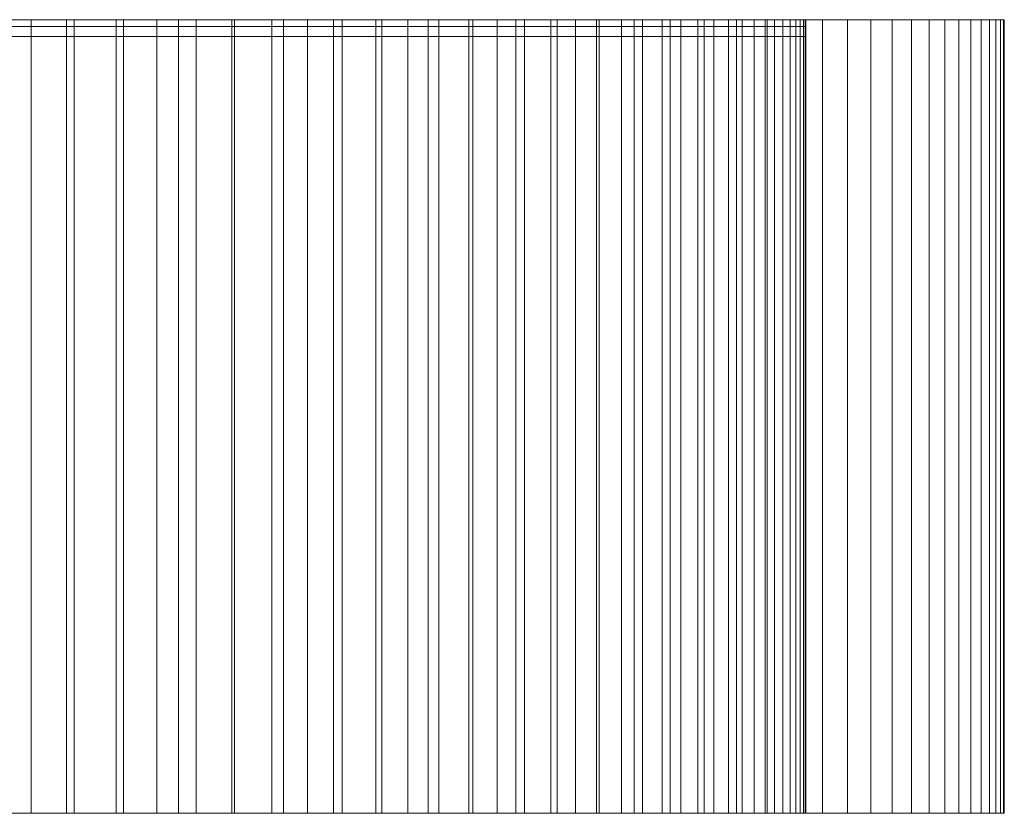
# Model space of a CAD drawing. Header units: millimetres. Extents: x -1780 to -880, y -660 to -620.
# Tile 9 of 9: x -930 to -880, y -660 to -620. Entities that reach past the tile are written whole.
import ezdxf

# ---------------------------------------------------------------- set-up
doc = ezdxf.new("R2010")
doc.units = ezdxf.units.MM
doc.header["$LTSCALE"] = 20
doc.layers.add('COTES', color=7, linetype='Continuous', lineweight=15, true_color=0x989898)

# ---------------------------------------------------------------- blocks, each defined once
blk = doc.blocks.new('Group')
at = {"layer": 'COTES', "color": 7, "linetype": 'Continuous', "lineweight": 9, "transparency": 33554687}
for points, invisible_edges in [([(-889.952, -620, -2792.909), (-1329.132, -620, -2792.909), (-1329.132, -620, -2802.909), (-889.952, -620, -2792.909)], 12), ([(-889.952, -620, -2792.909), (-1329.132, -620, -2802.909), (-879.952, -620, -2802.909), (-889.952, -620, -2792.909)], 13), ([(-924.347, -620, -1058.542), (-930.151, -620, -1046.894), (-935.857, -620, -1057.74), (-924.347, -620, -1058.542)], 15), ([(-924.347, -620, -1058.542), (-935.857, -620, -1057.74), (-933.511, -620, -1062.538), (-924.347, -620, -1058.542)], 13), ([(-924.347, -620, -1058.542), (-933.511, -620, -1062.538), (-931.223, -620, -1067.364), (-924.347, -620, -1058.542)], 13), ([(-921.571, -620, -1064.427), (-924.347, -620, -1058.542), (-931.223, -620, -1067.364), (-921.571, -620, -1064.427)], 14), ([(-921.571, -620, -1064.427), (-931.223, -620, -1067.364), (-928.994, -620, -1072.218), (-921.571, -620, -1064.427)], 13), ([(-924.347, -620, -1058.542), (-927.207, -620, -1052.697), (-930.151, -620, -1046.894), (-924.347, -620, -1058.542)], 12), ([(-916.277, -620, -1076.316), (-921.571, -620, -1064.427), (-928.994, -620, -1072.218), (-916.277, -620, -1076.316)], 15), ([(-916.277, -620, -1076.316), (-928.994, -620, -1072.218), (-926.825, -620, -1077.099), (-916.277, -620, -1076.316)], 13), ([(-916.277, -620, -1076.316), (-926.825, -620, -1077.099), (-924.714, -620, -1082.005), (-916.277, -620, -1076.316)], 13), ([(-913.759, -620, -1082.317), (-916.277, -620, -1076.316), (-924.714, -620, -1082.005), (-913.759, -620, -1082.317)], 14), ([(-913.759, -620, -1082.317), (-924.714, -620, -1082.005), (-922.663, -620, -1086.937), (-913.759, -620, -1082.317)], 13), ([(-913.759, -620, -1082.317), (-922.663, -620, -1086.937), (-920.673, -620, -1091.893), (-913.759, -620, -1082.317)], 13), ([(-916.277, -620, -1076.316), (-918.881, -620, -1070.353), (-921.571, -620, -1064.427), (-916.277, -620, -1076.316)], 12), ([(-908.986, -620, -1094.424), (-913.759, -620, -1082.317), (-920.673, -620, -1091.893), (-908.986, -620, -1094.424)], 15), ([(-908.986, -620, -1094.424), (-920.673, -620, -1091.893), (-918.742, -620, -1096.873), (-908.986, -620, -1094.424)], 13), ([(-908.986, -620, -1094.424), (-918.742, -620, -1096.873), (-916.873, -620, -1101.876), (-908.986, -620, -1094.424)], 13), ([(-904.564, -620, -1106.664), (-908.986, -620, -1094.424), (-916.873, -620, -1101.876), (-904.564, -620, -1106.664)], 15), ([(-904.564, -620, -1106.664), (-916.873, -620, -1101.876), (-915.064, -620, -1106.901), (-904.564, -620, -1106.664)], 13), ([(-904.564, -620, -1106.664), (-915.064, -620, -1106.901), (-913.316, -620, -1111.948), (-904.564, -620, -1106.664)], 13), ([(-908.986, -620, -1094.424), (-911.329, -620, -1088.353), (-913.759, -620, -1082.317), (-908.986, -620, -1094.424)], 12), ([(-904.564, -620, -1106.664), (-913.316, -620, -1111.948), (-911.629, -620, -1117.016), (-904.564, -620, -1106.664)], 13), ([(-900.498, -620, -1119.027), (-904.564, -620, -1106.664), (-911.629, -620, -1117.016), (-900.498, -620, -1119.027)], 15), ([(-900.498, -620, -1119.027), (-911.629, -620, -1117.016), (-910.005, -620, -1122.104), (-900.498, -620, -1119.027)], 13), ([(-900.498, -620, -1119.027), (-910.005, -620, -1122.104), (-908.442, -620, -1127.211), (-900.498, -620, -1119.027)], 13), ([(-904.564, -620, -1106.664), (-906.73, -620, -1100.528), (-908.986, -620, -1094.424), (-904.564, -620, -1106.664)], 12), ([(-896.791, -620, -1131.502), (-900.498, -620, -1119.027), (-908.442, -620, -1127.211), (-896.791, -620, -1131.502)], 15), ([(-896.791, -620, -1131.502), (-908.442, -620, -1127.211), (-906.941, -620, -1132.337), (-896.791, -620, -1131.502)], 13), ([(-896.791, -620, -1131.502), (-906.941, -620, -1132.337), (-905.502, -620, -1137.481), (-896.791, -620, -1131.502)], 13), ([(-896.791, -620, -1131.502), (-905.502, -620, -1137.481), (-904.126, -620, -1142.641), (-896.791, -620, -1131.502)], 13), ([(-900.498, -620, -1119.027), (-902.486, -620, -1112.831), (-904.564, -620, -1106.664), (-900.498, -620, -1119.027)], 12), ([(-893.446, -620, -1144.079), (-896.791, -620, -1131.502), (-904.126, -620, -1142.641), (-893.446, -620, -1144.079)], 15), ([(-893.446, -620, -1144.079), (-904.126, -620, -1142.641), (-902.813, -620, -1147.819), (-893.446, -620, -1144.079)], 13), ([(-893.446, -620, -1144.079), (-902.813, -620, -1147.819), (-901.563, -620, -1153.011), (-893.446, -620, -1144.079)], 13), ([(-890.466, -620, -1156.748), (-893.446, -620, -1144.079), (-901.563, -620, -1153.011), (-890.466, -620, -1156.748)], 15), ([(-890.466, -620, -1156.748), (-901.563, -620, -1153.011), (-900.376, -620, -1158.219), (-890.466, -620, -1156.748)], 13), ([(-896.791, -620, -1131.502), (-898.599, -620, -1125.251), (-900.498, -620, -1119.027), (-896.791, -620, -1131.502)], 12), ([(-890.466, -620, -1156.748), (-900.376, -620, -1158.219), (-899.252, -620, -1163.44), (-890.466, -620, -1156.748)], 13), ([(-889.114, -620, -1163.113), (-890.466, -620, -1156.748), (-899.252, -620, -1163.44), (-889.114, -620, -1163.113)], 14), ([(-889.114, -620, -1163.113), (-899.252, -620, -1163.44), (-898.191, -620, -1168.675), (-889.114, -620, -1163.113)], 13), ([(-889.114, -620, -1163.113), (-898.191, -620, -1168.675), (-897.194, -620, -1173.922), (-889.114, -620, -1163.113)], 13), ([(-886.686, -620, -1175.899), (-889.114, -620, -1163.113), (-897.194, -620, -1173.922), (-886.686, -620, -1175.899)], 15), ([(-886.686, -620, -1175.899), (-897.194, -620, -1173.922), (-896.261, -620, -1179.181), (-886.686, -620, -1175.899)], 13), ([(-893.446, -620, -1144.079), (-895.073, -620, -1137.779), (-896.791, -620, -1131.502), (-893.446, -620, -1144.079)], 12), ([(-885.611, -620, -1182.317), (-886.686, -620, -1175.899), (-896.261, -620, -1179.181), (-885.611, -620, -1182.317)], 14), ([(-885.611, -620, -1182.317), (-896.261, -620, -1179.181), (-895.392, -620, -1184.451), (-885.611, -620, -1182.317)], 13), ([(-885.611, -620, -1182.317), (-895.392, -620, -1184.451), (-894.587, -620, -1189.731), (-885.611, -620, -1182.317)], 13), ([(-883.74, -620, -1195.196), (-885.611, -620, -1182.317), (-894.587, -620, -1189.731), (-883.74, -620, -1195.196)], 15), ([(-883.74, -620, -1195.196), (-894.587, -620, -1189.731), (-893.846, -620, -1195.02), (-883.74, -620, -1195.196)], 13), ([(-883.74, -620, -1195.196), (-893.846, -620, -1195.02), (-893.169, -620, -1200.318), (-883.74, -620, -1195.196)], 13), ([(-890.466, -620, -1156.748), (-891.91, -620, -1150.403), (-893.446, -620, -1144.079), (-890.466, -620, -1156.748)], 12), ([(-882.243, -620, -1208.124), (-883.74, -620, -1195.196), (-893.169, -620, -1200.318), (-882.243, -620, -1208.124)], 15), ([(-882.243, -620, -1208.124), (-893.169, -620, -1200.318), (-892.556, -620, -1205.624), (-882.243, -620, -1208.124)], 13), ([(-882.243, -620, -1208.124), (-892.556, -620, -1205.624), (-892.008, -620, -1210.937), (-882.243, -620, -1208.124)], 13), ([(-882.243, -620, -1208.124), (-892.008, -620, -1210.937), (-891.525, -620, -1216.256), (-882.243, -620, -1208.124)], 13), ([(-881.119, -620, -1221.09), (-882.243, -620, -1208.124), (-891.525, -620, -1216.256), (-881.119, -620, -1221.09)], 15), ([(-881.119, -620, -1221.09), (-891.525, -620, -1216.256), (-891.106, -620, -1221.58), (-881.119, -620, -1221.09)], 13), ([(-881.119, -620, -1221.09), (-891.106, -620, -1221.58), (-890.752, -620, -1226.91), (-881.119, -620, -1221.09)], 13), ([(-880.371, -620, -1234.083), (-881.119, -620, -1221.09), (-890.752, -620, -1226.91), (-880.371, -620, -1234.083)], 15), ([(-880.371, -620, -1234.083), (-890.752, -620, -1226.91), (-890.462, -620, -1232.243), (-880.371, -620, -1234.083)], 13), ([(-880.371, -620, -1234.083), (-890.462, -620, -1232.243), (-890.237, -620, -1237.579), (-880.371, -620, -1234.083)], 13), ([(-880.371, -620, -1234.083), (-890.237, -620, -1237.579), (-890.077, -620, -1242.918), (-880.371, -620, -1234.083)], 13), ([(-879.998, -620, -1247.092), (-880.371, -620, -1234.083), (-890.077, -620, -1242.918), (-879.998, -620, -1247.092)], 15), ([(-879.998, -620, -1247.092), (-890.077, -620, -1242.918), (-889.982, -620, -1248.258), (-879.998, -620, -1247.092)], 13), ([(-879.952, -620, -1253.599), (-879.998, -620, -1247.092), (-889.982, -620, -1248.258), (-879.952, -620, -1253.599)], 14), ([(-879.952, -620, -1253.599), (-889.982, -620, -1248.258), (-889.952, -620, -1253.599), (-879.952, -620, -1253.599)], 13), ([(-879.952, -620, -1253.599), (-889.952, -620, -1253.599), (-889.952, -620, -2792.909), (-879.952, -620, -1253.599)], 13), ([(-889.952, -620, -2792.909), (-879.952, -620, -2802.909), (-879.952, -620, -1253.599), (-889.952, -620, -2792.909)], 13), ([(-886.686, -620, -1175.899), (-887.854, -620, -1169.497), (-889.114, -620, -1163.113), (-886.686, -620, -1175.899)], 12), ([(-883.74, -620, -1195.196), (-884.629, -620, -1188.75), (-885.611, -620, -1182.317), (-883.74, -620, -1195.196)], 12), ([(-882.243, -620, -1208.124), (-882.945, -620, -1201.655), (-883.74, -620, -1195.196), (-882.243, -620, -1208.124)], 12), ([(-881.119, -620, -1221.09), (-881.634, -620, -1214.603), (-882.243, -620, -1208.124), (-881.119, -620, -1221.09)], 12), ([(-880.371, -620, -1234.083), (-880.698, -620, -1227.584), (-881.119, -620, -1221.09), (-880.371, -620, -1234.083)], 12), ([(-879.998, -620, -1247.092), (-880.137, -620, -1240.586), (-880.371, -620, -1234.083), (-879.998, -620, -1247.092)], 12), ([(-889.952, -620.342, -1253.599), (-1265.119, -620.342, -818.174), (-1769.641, -620.342, -1262.873), (-889.952, -620.342, -1253.599)], 15), ([(-889.952, -620.342, -2792.909), (-889.952, -620.342, -1253.599), (-1769.641, -620.342, -1262.873), (-889.952, -620.342, -2792.909)], 14), ([(-889.952, -620.342, -2792.909), (-1769.641, -620.342, -1262.873), (-1769.641, -620.342, -2792.909), (-889.952, -620.342, -2792.909)], 9), ([(-889.952, -620.342, -1253.599), (-1005.035, -620.342, -956.708), (-1265.119, -620.342, -818.174), (-889.952, -620.342, -1253.599)], 15), ([(-928.994, -620.342, -1072.218), (-965.413, -620.342, -1007.014), (-1005.035, -620.342, -956.708), (-928.994, -620.342, -1072.218)], 15), ([(-889.952, -620.342, -1253.599), (-928.994, -620.342, -1072.218), (-1005.035, -620.342, -956.708), (-889.952, -620.342, -1253.599)], 15), ([(-928.994, -620.342, -1072.218), (-945.818, -620.342, -1038.842), (-965.413, -620.342, -1007.014), (-928.994, -620.342, -1072.218)], 15), ([(-928.994, -620.342, -1072.218), (-938.261, -620.342, -1052.971), (-945.818, -620.342, -1038.842), (-928.994, -620.342, -1072.218)], 15), ([(-928.994, -620.342, -1072.218), (-933.511, -620.342, -1062.538), (-938.261, -620.342, -1052.971), (-928.994, -620.342, -1072.218)], 15), ([(-928.994, -620.342, -1072.218), (-931.223, -620.342, -1067.364), (-933.511, -620.342, -1062.538), (-928.994, -620.342, -1072.218)], 12), ([(-924.714, -620.342, -1082.005), (-926.825, -620.342, -1077.099), (-928.994, -620.342, -1072.218), (-924.714, -620.342, -1082.005)], 12), ([(-920.673, -620.342, -1091.893), (-924.714, -620.342, -1082.005), (-928.994, -620.342, -1072.218), (-920.673, -620.342, -1091.893)], 15), ([(-911.629, -620.342, -1117.016), (-920.673, -620.342, -1091.893), (-928.994, -620.342, -1072.218), (-911.629, -620.342, -1117.016)], 15), ([(-900.376, -620.342, -1158.219), (-911.629, -620.342, -1117.016), (-928.994, -620.342, -1072.218), (-900.376, -620.342, -1158.219)], 15), ([(-889.952, -620.342, -1253.599), (-900.376, -620.342, -1158.219), (-928.994, -620.342, -1072.218), (-889.952, -620.342, -1253.599)], 15), ([(-920.673, -620.342, -1091.893), (-922.663, -620.342, -1086.937), (-924.714, -620.342, -1082.005), (-920.673, -620.342, -1091.893)], 12), ([(-916.873, -620.342, -1101.876), (-918.742, -620.342, -1096.873), (-920.673, -620.342, -1091.893), (-916.873, -620.342, -1101.876)], 12), ([(-915.064, -620.342, -1106.901), (-916.873, -620.342, -1101.876), (-920.673, -620.342, -1091.893), (-915.064, -620.342, -1106.901)], 14), ([(-911.629, -620.342, -1117.016), (-915.064, -620.342, -1106.901), (-920.673, -620.342, -1091.893), (-911.629, -620.342, -1117.016)], 15), ([(-911.629, -620.342, -1117.016), (-913.316, -620.342, -1111.948), (-915.064, -620.342, -1106.901), (-911.629, -620.342, -1117.016)], 12), ([(-908.442, -620.342, -1127.211), (-910.005, -620.342, -1122.104), (-911.629, -620.342, -1117.016), (-908.442, -620.342, -1127.211)], 12), ([(-906.941, -620.342, -1132.337), (-908.442, -620.342, -1127.211), (-911.629, -620.342, -1117.016), (-906.941, -620.342, -1132.337)], 14), ([(-900.376, -620.342, -1158.219), (-906.941, -620.342, -1132.337), (-911.629, -620.342, -1117.016), (-900.376, -620.342, -1158.219)], 15), ([(-904.126, -620.342, -1142.641), (-905.502, -620.342, -1137.481), (-906.941, -620.342, -1132.337), (-904.126, -620.342, -1142.641)], 12), ([(-900.376, -620.342, -1158.219), (-904.126, -620.342, -1142.641), (-906.941, -620.342, -1132.337), (-900.376, -620.342, -1158.219)], 15), ([(-900.376, -620.342, -1158.219), (-902.813, -620.342, -1147.819), (-904.126, -620.342, -1142.641), (-900.376, -620.342, -1158.219)], 13), ([(-900.376, -620.342, -1158.219), (-901.563, -620.342, -1153.011), (-902.813, -620.342, -1147.819), (-900.376, -620.342, -1158.219)], 12), ([(-898.191, -620.342, -1168.675), (-899.252, -620.342, -1163.44), (-900.376, -620.342, -1158.219), (-898.191, -620.342, -1168.675)], 12), ([(-895.392, -620.342, -1184.451), (-898.191, -620.342, -1168.675), (-900.376, -620.342, -1158.219), (-895.392, -620.342, -1184.451)], 15), ([(-891.106, -620.342, -1221.58), (-895.392, -620.342, -1184.451), (-900.376, -620.342, -1158.219), (-891.106, -620.342, -1221.58)], 15), ([(-889.952, -620.342, -1253.599), (-891.106, -620.342, -1221.58), (-900.376, -620.342, -1158.219), (-889.952, -620.342, -1253.599)], 15), ([(-896.261, -620.342, -1179.181), (-897.194, -620.342, -1173.922), (-898.191, -620.342, -1168.675), (-896.261, -620.342, -1179.181)], 12), ([(-895.392, -620.342, -1184.451), (-896.261, -620.342, -1179.181), (-898.191, -620.342, -1168.675), (-895.392, -620.342, -1184.451)], 14), ([(-893.846, -620.342, -1195.02), (-894.587, -620.342, -1189.731), (-895.392, -620.342, -1184.451), (-893.846, -620.342, -1195.02)], 12), ([(-892.556, -620.342, -1205.624), (-893.846, -620.342, -1195.02), (-895.392, -620.342, -1184.451), (-892.556, -620.342, -1205.624)], 15), ([(-891.106, -620.342, -1221.58), (-892.556, -620.342, -1205.624), (-895.392, -620.342, -1184.451), (-891.106, -620.342, -1221.58)], 15), ([(-892.556, -620.342, -1205.624), (-893.169, -620.342, -1200.318), (-893.846, -620.342, -1195.02), (-892.556, -620.342, -1205.624)], 12), ([(-891.106, -620.342, -1221.58), (-892.008, -620.342, -1210.937), (-892.556, -620.342, -1205.624), (-891.106, -620.342, -1221.58)], 13), ([(-891.106, -620.342, -1221.58), (-891.525, -620.342, -1216.256), (-892.008, -620.342, -1210.937), (-891.106, -620.342, -1221.58)], 12), ([(-890.462, -620.342, -1232.243), (-890.752, -620.342, -1226.91), (-891.106, -620.342, -1221.58), (-890.462, -620.342, -1232.243)], 12), ([(-890.077, -620.342, -1242.918), (-890.462, -620.342, -1232.243), (-891.106, -620.342, -1221.58), (-890.077, -620.342, -1242.918)], 15), ([(-889.952, -620.342, -1253.599), (-890.077, -620.342, -1242.918), (-891.106, -620.342, -1221.58), (-889.952, -620.342, -1253.599)], 15), ([(-890.077, -620.342, -1242.918), (-890.237, -620.342, -1237.579), (-890.462, -620.342, -1232.243), (-890.077, -620.342, -1242.918)], 12), ([(-889.952, -620.342, -1253.599), (-889.982, -620.342, -1248.258), (-890.077, -620.342, -1242.918), (-889.952, -620.342, -1253.599)], 12), ([(-889.952, -620.842, -1253.599), (-1265.119, -620.842, -818.174), (-1769.641, -620.842, -1262.873), (-889.952, -620.842, -1253.599)], 15), ([(-889.952, -620.842, -2792.909), (-889.952, -620.842, -1253.599), (-1769.641, -620.842, -1262.873), (-889.952, -620.842, -2792.909)], 14), ([(-889.952, -620.842, -2792.909), (-1769.641, -620.842, -1262.873), (-1769.641, -620.842, -2792.909), (-889.952, -620.842, -2792.909)], 9), ([(-889.952, -620.842, -1253.599), (-1005.035, -620.842, -956.708), (-1265.119, -620.842, -818.174), (-889.952, -620.842, -1253.599)], 15), ([(-928.994, -620.842, -1072.218), (-965.413, -620.842, -1007.014), (-1005.035, -620.842, -956.708), (-928.994, -620.842, -1072.218)], 15), ([(-889.952, -620.842, -1253.599), (-928.994, -620.842, -1072.218), (-1005.035, -620.842, -956.708), (-889.952, -620.842, -1253.599)], 15), ([(-928.994, -620.842, -1072.218), (-945.818, -620.842, -1038.842), (-965.413, -620.842, -1007.014), (-928.994, -620.842, -1072.218)], 15), ([(-928.994, -620.842, -1072.218), (-938.261, -620.842, -1052.971), (-945.818, -620.842, -1038.842), (-928.994, -620.842, -1072.218)], 15), ([(-928.994, -620.842, -1072.218), (-933.511, -620.842, -1062.538), (-938.261, -620.842, -1052.971), (-928.994, -620.842, -1072.218)], 15), ([(-928.994, -620.842, -1072.218), (-931.223, -620.842, -1067.364), (-933.511, -620.842, -1062.538), (-928.994, -620.842, -1072.218)], 12), ([(-924.714, -620.842, -1082.005), (-926.825, -620.842, -1077.099), (-928.994, -620.842, -1072.218), (-924.714, -620.842, -1082.005)], 12), ([(-920.673, -620.842, -1091.893), (-924.714, -620.842, -1082.005), (-928.994, -620.842, -1072.218), (-920.673, -620.842, -1091.893)], 15), ([(-911.629, -620.842, -1117.016), (-920.673, -620.842, -1091.893), (-928.994, -620.842, -1072.218), (-911.629, -620.842, -1117.016)], 15), ([(-900.376, -620.842, -1158.219), (-911.629, -620.842, -1117.016), (-928.994, -620.842, -1072.218), (-900.376, -620.842, -1158.219)], 15), ([(-889.952, -620.842, -1253.599), (-900.376, -620.842, -1158.219), (-928.994, -620.842, -1072.218), (-889.952, -620.842, -1253.599)], 15), ([(-920.673, -620.842, -1091.893), (-922.663, -620.842, -1086.937), (-924.714, -620.842, -1082.005), (-920.673, -620.842, -1091.893)], 12), ([(-916.873, -620.842, -1101.876), (-918.742, -620.842, -1096.873), (-920.673, -620.842, -1091.893), (-916.873, -620.842, -1101.876)], 12), ([(-915.064, -620.842, -1106.901), (-916.873, -620.842, -1101.876), (-920.673, -620.842, -1091.893), (-915.064, -620.842, -1106.901)], 14), ([(-911.629, -620.842, -1117.016), (-915.064, -620.842, -1106.901), (-920.673, -620.842, -1091.893), (-911.629, -620.842, -1117.016)], 15), ([(-911.629, -620.842, -1117.016), (-913.316, -620.842, -1111.948), (-915.064, -620.842, -1106.901), (-911.629, -620.842, -1117.016)], 12), ([(-908.442, -620.842, -1127.211), (-910.005, -620.842, -1122.104), (-911.629, -620.842, -1117.016), (-908.442, -620.842, -1127.211)], 12), ([(-906.941, -620.842, -1132.337), (-908.442, -620.842, -1127.211), (-911.629, -620.842, -1117.016), (-906.941, -620.842, -1132.337)], 14), ([(-900.376, -620.842, -1158.219), (-906.941, -620.842, -1132.337), (-911.629, -620.842, -1117.016), (-900.376, -620.842, -1158.219)], 15), ([(-904.126, -620.842, -1142.641), (-905.502, -620.842, -1137.481), (-906.941, -620.842, -1132.337), (-904.126, -620.842, -1142.641)], 12), ([(-900.376, -620.842, -1158.219), (-904.126, -620.842, -1142.641), (-906.941, -620.842, -1132.337), (-900.376, -620.842, -1158.219)], 15), ([(-900.376, -620.842, -1158.219), (-902.813, -620.842, -1147.819), (-904.126, -620.842, -1142.641), (-900.376, -620.842, -1158.219)], 13), ([(-900.376, -620.842, -1158.219), (-901.563, -620.842, -1153.011), (-902.813, -620.842, -1147.819), (-900.376, -620.842, -1158.219)], 12), ([(-898.191, -620.842, -1168.675), (-899.252, -620.842, -1163.44), (-900.376, -620.842, -1158.219), (-898.191, -620.842, -1168.675)], 12), ([(-895.392, -620.842, -1184.451), (-898.191, -620.842, -1168.675), (-900.376, -620.842, -1158.219), (-895.392, -620.842, -1184.451)], 15), ([(-891.106, -620.842, -1221.58), (-895.392, -620.842, -1184.451), (-900.376, -620.842, -1158.219), (-891.106, -620.842, -1221.58)], 15), ([(-889.952, -620.842, -1253.599), (-891.106, -620.842, -1221.58), (-900.376, -620.842, -1158.219), (-889.952, -620.842, -1253.599)], 15), ([(-896.261, -620.842, -1179.181), (-897.194, -620.842, -1173.922), (-898.191, -620.842, -1168.675), (-896.261, -620.842, -1179.181)], 12), ([(-895.392, -620.842, -1184.451), (-896.261, -620.842, -1179.181), (-898.191, -620.842, -1168.675), (-895.392, -620.842, -1184.451)], 14), ([(-893.846, -620.842, -1195.02), (-894.587, -620.842, -1189.731), (-895.392, -620.842, -1184.451), (-893.846, -620.842, -1195.02)], 12), ([(-892.556, -620.842, -1205.624), (-893.846, -620.842, -1195.02), (-895.392, -620.842, -1184.451), (-892.556, -620.842, -1205.624)], 15), ([(-891.106, -620.842, -1221.58), (-892.556, -620.842, -1205.624), (-895.392, -620.842, -1184.451), (-891.106, -620.842, -1221.58)], 15), ([(-892.556, -620.842, -1205.624), (-893.169, -620.842, -1200.318), (-893.846, -620.842, -1195.02), (-892.556, -620.842, -1205.624)], 12), ([(-891.106, -620.842, -1221.58), (-892.008, -620.842, -1210.937), (-892.556, -620.842, -1205.624), (-891.106, -620.842, -1221.58)], 13), ([(-891.106, -620.842, -1221.58), (-891.525, -620.842, -1216.256), (-892.008, -620.842, -1210.937), (-891.106, -620.842, -1221.58)], 12), ([(-890.462, -620.842, -1232.243), (-890.752, -620.842, -1226.91), (-891.106, -620.842, -1221.58), (-890.462, -620.842, -1232.243)], 12), ([(-890.077, -620.842, -1242.918), (-890.462, -620.842, -1232.243), (-891.106, -620.842, -1221.58), (-890.077, -620.842, -1242.918)], 15), ([(-889.952, -620.842, -1253.599), (-890.077, -620.842, -1242.918), (-891.106, -620.842, -1221.58), (-889.952, -620.842, -1253.599)], 15), ([(-890.077, -620.842, -1242.918), (-890.237, -620.842, -1237.579), (-890.462, -620.842, -1232.243), (-890.077, -620.842, -1242.918)], 12), ([(-889.952, -620.842, -1253.599), (-889.982, -620.842, -1248.258), (-890.077, -620.842, -1242.918), (-889.952, -620.842, -1253.599)], 12), ([(-889.952, -660, -2792.909), (-1329.132, -660, -2792.909), (-1329.132, -660, -2802.909), (-889.952, -660, -2792.909)], 12), ([(-889.952, -660, -2792.909), (-1329.132, -660, -2802.909), (-879.952, -660, -2802.909), (-889.952, -660, -2792.909)], 13), ([(-924.347, -660, -1058.542), (-930.151, -660, -1046.894), (-935.857, -660, -1057.74), (-924.347, -660, -1058.542)], 15), ([(-924.347, -660, -1058.542), (-935.857, -660, -1057.74), (-933.511, -660, -1062.538), (-924.347, -660, -1058.542)], 13), ([(-924.347, -660, -1058.542), (-933.511, -660, -1062.538), (-931.223, -660, -1067.364), (-924.347, -660, -1058.542)], 13), ([(-921.571, -660, -1064.427), (-924.347, -660, -1058.542), (-931.223, -660, -1067.364), (-921.571, -660, -1064.427)], 14), ([(-921.571, -660, -1064.427), (-931.223, -660, -1067.364), (-928.994, -660, -1072.218), (-921.571, -660, -1064.427)], 13), ([(-924.347, -660, -1058.542), (-927.207, -660, -1052.697), (-930.151, -660, -1046.894), (-924.347, -660, -1058.542)], 12), ([(-916.277, -660, -1076.316), (-921.571, -660, -1064.427), (-928.994, -660, -1072.218), (-916.277, -660, -1076.316)], 15), ([(-916.277, -660, -1076.316), (-928.994, -660, -1072.218), (-926.825, -660, -1077.099), (-916.277, -660, -1076.316)], 13), ([(-916.277, -660, -1076.316), (-926.825, -660, -1077.099), (-924.714, -660, -1082.005), (-916.277, -660, -1076.316)], 13), ([(-913.759, -660, -1082.317), (-916.277, -660, -1076.316), (-924.714, -660, -1082.005), (-913.759, -660, -1082.317)], 14), ([(-913.759, -660, -1082.317), (-924.714, -660, -1082.005), (-922.663, -660, -1086.937), (-913.759, -660, -1082.317)], 13), ([(-913.759, -660, -1082.317), (-922.663, -660, -1086.937), (-920.673, -660, -1091.893), (-913.759, -660, -1082.317)], 13), ([(-916.277, -660, -1076.316), (-918.881, -660, -1070.353), (-921.571, -660, -1064.427), (-916.277, -660, -1076.316)], 12), ([(-908.986, -660, -1094.424), (-913.759, -660, -1082.317), (-920.673, -660, -1091.893), (-908.986, -660, -1094.424)], 15), ([(-908.986, -660, -1094.424), (-920.673, -660, -1091.893), (-918.742, -660, -1096.873), (-908.986, -660, -1094.424)], 13), ([(-908.986, -660, -1094.424), (-918.742, -660, -1096.873), (-916.873, -660, -1101.876), (-908.986, -660, -1094.424)], 13), ([(-904.564, -660, -1106.664), (-908.986, -660, -1094.424), (-916.873, -660, -1101.876), (-904.564, -660, -1106.664)], 15), ([(-904.564, -660, -1106.664), (-916.873, -660, -1101.876), (-915.064, -660, -1106.901), (-904.564, -660, -1106.664)], 13), ([(-904.564, -660, -1106.664), (-915.064, -660, -1106.901), (-913.316, -660, -1111.948), (-904.564, -660, -1106.664)], 13), ([(-908.986, -660, -1094.424), (-911.329, -660, -1088.353), (-913.759, -660, -1082.317), (-908.986, -660, -1094.424)], 12), ([(-904.564, -660, -1106.664), (-913.316, -660, -1111.948), (-911.629, -660, -1117.016), (-904.564, -660, -1106.664)], 13), ([(-900.498, -660, -1119.027), (-904.564, -660, -1106.664), (-911.629, -660, -1117.016), (-900.498, -660, -1119.027)], 15), ([(-900.498, -660, -1119.027), (-911.629, -660, -1117.016), (-910.005, -660, -1122.104), (-900.498, -660, -1119.027)], 13), ([(-900.498, -660, -1119.027), (-910.005, -660, -1122.104), (-908.442, -660, -1127.211), (-900.498, -660, -1119.027)], 13), ([(-904.564, -660, -1106.664), (-906.73, -660, -1100.528), (-908.986, -660, -1094.424), (-904.564, -660, -1106.664)], 12), ([(-896.791, -660, -1131.502), (-900.498, -660, -1119.027), (-908.442, -660, -1127.211), (-896.791, -660, -1131.502)], 15), ([(-896.791, -660, -1131.502), (-908.442, -660, -1127.211), (-906.941, -660, -1132.337), (-896.791, -660, -1131.502)], 13), ([(-896.791, -660, -1131.502), (-906.941, -660, -1132.337), (-905.502, -660, -1137.481), (-896.791, -660, -1131.502)], 13), ([(-896.791, -660, -1131.502), (-905.502, -660, -1137.481), (-904.126, -660, -1142.641), (-896.791, -660, -1131.502)], 13), ([(-900.498, -660, -1119.027), (-902.486, -660, -1112.831), (-904.564, -660, -1106.664), (-900.498, -660, -1119.027)], 12), ([(-893.446, -660, -1144.079), (-896.791, -660, -1131.502), (-904.126, -660, -1142.641), (-893.446, -660, -1144.079)], 15), ([(-893.446, -660, -1144.079), (-904.126, -660, -1142.641), (-902.813, -660, -1147.819), (-893.446, -660, -1144.079)], 13), ([(-893.446, -660, -1144.079), (-902.813, -660, -1147.819), (-901.563, -660, -1153.011), (-893.446, -660, -1144.079)], 13), ([(-890.466, -660, -1156.748), (-893.446, -660, -1144.079), (-901.563, -660, -1153.011), (-890.466, -660, -1156.748)], 15), ([(-890.466, -660, -1156.748), (-901.563, -660, -1153.011), (-900.376, -660, -1158.219), (-890.466, -660, -1156.748)], 13), ([(-896.791, -660, -1131.502), (-898.599, -660, -1125.251), (-900.498, -660, -1119.027), (-896.791, -660, -1131.502)], 12), ([(-890.466, -660, -1156.748), (-900.376, -660, -1158.219), (-899.252, -660, -1163.44), (-890.466, -660, -1156.748)], 13), ([(-889.114, -660, -1163.113), (-890.466, -660, -1156.748), (-899.252, -660, -1163.44), (-889.114, -660, -1163.113)], 14), ([(-889.114, -660, -1163.113), (-899.252, -660, -1163.44), (-898.191, -660, -1168.675), (-889.114, -660, -1163.113)], 13), ([(-889.114, -660, -1163.113), (-898.191, -660, -1168.675), (-897.194, -660, -1173.922), (-889.114, -660, -1163.113)], 13), ([(-886.686, -660, -1175.899), (-889.114, -660, -1163.113), (-897.194, -660, -1173.922), (-886.686, -660, -1175.899)], 15), ([(-886.686, -660, -1175.899), (-897.194, -660, -1173.922), (-896.261, -660, -1179.181), (-886.686, -660, -1175.899)], 13), ([(-893.446, -660, -1144.079), (-895.073, -660, -1137.779), (-896.791, -660, -1131.502), (-893.446, -660, -1144.079)], 12), ([(-885.611, -660, -1182.317), (-886.686, -660, -1175.899), (-896.261, -660, -1179.181), (-885.611, -660, -1182.317)], 14), ([(-885.611, -660, -1182.317), (-896.261, -660, -1179.181), (-895.392, -660, -1184.451), (-885.611, -660, -1182.317)], 13), ([(-885.611, -660, -1182.317), (-895.392, -660, -1184.451), (-894.587, -660, -1189.731), (-885.611, -660, -1182.317)], 13), ([(-883.74, -660, -1195.196), (-885.611, -660, -1182.317), (-894.587, -660, -1189.731), (-883.74, -660, -1195.196)], 15), ([(-883.74, -660, -1195.196), (-894.587, -660, -1189.731), (-893.846, -660, -1195.02), (-883.74, -660, -1195.196)], 13), ([(-883.74, -660, -1195.196), (-893.846, -660, -1195.02), (-893.169, -660, -1200.318), (-883.74, -660, -1195.196)], 13), ([(-890.466, -660, -1156.748), (-891.91, -660, -1150.403), (-893.446, -660, -1144.079), (-890.466, -660, -1156.748)], 12), ([(-882.243, -660, -1208.124), (-883.74, -660, -1195.196), (-893.169, -660, -1200.318), (-882.243, -660, -1208.124)], 15), ([(-882.243, -660, -1208.124), (-893.169, -660, -1200.318), (-892.556, -660, -1205.624), (-882.243, -660, -1208.124)], 13), ([(-882.243, -660, -1208.124), (-892.556, -660, -1205.624), (-892.008, -660, -1210.937), (-882.243, -660, -1208.124)], 13), ([(-882.243, -660, -1208.124), (-892.008, -660, -1210.937), (-891.525, -660, -1216.256), (-882.243, -660, -1208.124)], 13), ([(-881.119, -660, -1221.09), (-882.243, -660, -1208.124), (-891.525, -660, -1216.256), (-881.119, -660, -1221.09)], 15), ([(-881.119, -660, -1221.09), (-891.525, -660, -1216.256), (-891.106, -660, -1221.58), (-881.119, -660, -1221.09)], 13), ([(-881.119, -660, -1221.09), (-891.106, -660, -1221.58), (-890.752, -660, -1226.91), (-881.119, -660, -1221.09)], 13), ([(-880.371, -660, -1234.083), (-881.119, -660, -1221.09), (-890.752, -660, -1226.91), (-880.371, -660, -1234.083)], 15), ([(-880.371, -660, -1234.083), (-890.752, -660, -1226.91), (-890.462, -660, -1232.243), (-880.371, -660, -1234.083)], 13), ([(-880.371, -660, -1234.083), (-890.462, -660, -1232.243), (-890.237, -660, -1237.579), (-880.371, -660, -1234.083)], 13), ([(-880.371, -660, -1234.083), (-890.237, -660, -1237.579), (-890.077, -660, -1242.918), (-880.371, -660, -1234.083)], 13), ([(-879.998, -660, -1247.092), (-880.371, -660, -1234.083), (-890.077, -660, -1242.918), (-879.998, -660, -1247.092)], 15), ([(-879.998, -660, -1247.092), (-890.077, -660, -1242.918), (-889.982, -660, -1248.258), (-879.998, -660, -1247.092)], 13), ([(-879.952, -660, -1253.599), (-879.998, -660, -1247.092), (-889.982, -660, -1248.258), (-879.952, -660, -1253.599)], 14), ([(-879.952, -660, -1253.599), (-889.982, -660, -1248.258), (-889.952, -660, -1253.599), (-879.952, -660, -1253.599)], 13), ([(-879.952, -660, -1253.599), (-889.952, -660, -1253.599), (-889.952, -660, -2792.909), (-879.952, -660, -1253.599)], 13), ([(-889.952, -660, -2792.909), (-879.952, -660, -2802.909), (-879.952, -660, -1253.599), (-889.952, -660, -2792.909)], 13), ([(-886.686, -660, -1175.899), (-887.854, -660, -1169.497), (-889.114, -660, -1163.113), (-886.686, -660, -1175.899)], 12), ([(-883.74, -660, -1195.196), (-884.629, -660, -1188.75), (-885.611, -660, -1182.317), (-883.74, -660, -1195.196)], 12), ([(-882.243, -660, -1208.124), (-882.945, -660, -1201.655), (-883.74, -660, -1195.196), (-882.243, -660, -1208.124)], 12), ([(-881.119, -660, -1221.09), (-881.634, -660, -1214.603), (-882.243, -660, -1208.124), (-881.119, -660, -1221.09)], 12), ([(-880.371, -660, -1234.083), (-880.698, -660, -1227.584), (-881.119, -660, -1221.09), (-880.371, -660, -1234.083)], 12), ([(-879.998, -660, -1247.092), (-880.137, -660, -1240.586), (-880.371, -660, -1234.083), (-879.998, -660, -1247.092)], 12)]:
    blk.add_3dface(points, dxfattribs=dict(at, invisible_edges=invisible_edges))
for points in [[(-1329.132, -620, -2792.909), (-1329.132, -660, -2792.909), (-889.952, -660, -2792.909), (-889.952, -620, -2792.909)], [(-879.952, -620, -2802.909), (-879.952, -660, -2802.909), (-1329.132, -660, -2802.909), (-1329.132, -620, -2802.909)], [(-928.994, -620, -1072.218), (-928.994, -660, -1072.218), (-931.223, -660, -1067.364), (-931.223, -620, -1067.364)], [(-930.151, -620, -1046.894), (-930.151, -660, -1046.894), (-927.207, -660, -1052.697), (-927.207, -620, -1052.697)], [(-926.825, -620, -1077.099), (-926.825, -660, -1077.099), (-928.994, -660, -1072.218), (-928.994, -620, -1072.218)], [(-927.207, -620, -1052.697), (-927.207, -660, -1052.697), (-924.347, -660, -1058.542), (-924.347, -620, -1058.542)], [(-924.714, -620, -1082.005), (-924.714, -660, -1082.005), (-926.825, -660, -1077.099), (-926.825, -620, -1077.099)], [(-922.663, -620, -1086.937), (-922.663, -660, -1086.937), (-924.714, -660, -1082.005), (-924.714, -620, -1082.005)], [(-924.347, -620, -1058.542), (-924.347, -660, -1058.542), (-921.571, -660, -1064.427), (-921.571, -620, -1064.427)], [(-920.673, -620, -1091.893), (-920.673, -660, -1091.893), (-922.663, -660, -1086.937), (-922.663, -620, -1086.937)], [(-921.571, -620, -1064.427), (-921.571, -660, -1064.427), (-918.881, -660, -1070.353), (-918.881, -620, -1070.353)], [(-918.742, -620, -1096.873), (-918.742, -660, -1096.873), (-920.673, -660, -1091.893), (-920.673, -620, -1091.893)], [(-918.881, -620, -1070.353), (-918.881, -660, -1070.353), (-916.277, -660, -1076.316), (-916.277, -620, -1076.316)], [(-916.873, -620, -1101.876), (-916.873, -660, -1101.876), (-918.742, -660, -1096.873), (-918.742, -620, -1096.873)], [(-915.064, -620, -1106.901), (-915.064, -660, -1106.901), (-916.873, -660, -1101.876), (-916.873, -620, -1101.876)], [(-916.277, -620, -1076.316), (-916.277, -660, -1076.316), (-913.759, -660, -1082.317), (-913.759, -620, -1082.317)], [(-913.316, -620, -1111.948), (-913.316, -660, -1111.948), (-915.064, -660, -1106.901), (-915.064, -620, -1106.901)], [(-913.759, -620, -1082.317), (-913.759, -660, -1082.317), (-911.329, -660, -1088.353), (-911.329, -620, -1088.353)], [(-911.629, -620, -1117.016), (-911.629, -660, -1117.016), (-913.316, -660, -1111.948), (-913.316, -620, -1111.948)], [(-910.005, -620, -1122.104), (-910.005, -660, -1122.104), (-911.629, -660, -1117.016), (-911.629, -620, -1117.016)], [(-911.329, -620, -1088.353), (-911.329, -660, -1088.353), (-908.986, -660, -1094.424), (-908.986, -620, -1094.424)], [(-908.442, -620, -1127.211), (-908.442, -660, -1127.211), (-910.005, -660, -1122.104), (-910.005, -620, -1122.104)], [(-908.986, -620, -1094.424), (-908.986, -660, -1094.424), (-906.73, -660, -1100.528), (-906.73, -620, -1100.528)], [(-906.941, -620, -1132.337), (-906.941, -660, -1132.337), (-908.442, -660, -1127.211), (-908.442, -620, -1127.211)], [(-905.502, -620, -1137.481), (-905.502, -660, -1137.481), (-906.941, -660, -1132.337), (-906.941, -620, -1132.337)], [(-906.73, -620, -1100.528), (-906.73, -660, -1100.528), (-904.564, -660, -1106.664), (-904.564, -620, -1106.664)], [(-904.126, -620, -1142.641), (-904.126, -660, -1142.641), (-905.502, -660, -1137.481), (-905.502, -620, -1137.481)], [(-904.564, -620, -1106.664), (-904.564, -660, -1106.664), (-902.486, -660, -1112.831), (-902.486, -620, -1112.831)], [(-902.813, -620, -1147.819), (-902.813, -660, -1147.819), (-904.126, -660, -1142.641), (-904.126, -620, -1142.641)], [(-901.563, -620, -1153.011), (-901.563, -660, -1153.011), (-902.813, -660, -1147.819), (-902.813, -620, -1147.819)], [(-902.486, -620, -1112.831), (-902.486, -660, -1112.831), (-900.498, -660, -1119.027), (-900.498, -620, -1119.027)], [(-900.376, -620, -1158.219), (-900.376, -660, -1158.219), (-901.563, -660, -1153.011), (-901.563, -620, -1153.011)], [(-900.498, -620, -1119.027), (-900.498, -660, -1119.027), (-898.599, -660, -1125.251), (-898.599, -620, -1125.251)], [(-899.252, -620, -1163.44), (-899.252, -660, -1163.44), (-900.376, -660, -1158.219), (-900.376, -620, -1158.219)], [(-898.191, -620, -1168.675), (-898.191, -660, -1168.675), (-899.252, -660, -1163.44), (-899.252, -620, -1163.44)], [(-898.599, -620, -1125.251), (-898.599, -660, -1125.251), (-896.791, -660, -1131.502), (-896.791, -620, -1131.502)], [(-897.194, -620, -1173.922), (-897.194, -660, -1173.922), (-898.191, -660, -1168.675), (-898.191, -620, -1168.675)], [(-896.261, -620, -1179.181), (-896.261, -660, -1179.181), (-897.194, -660, -1173.922), (-897.194, -620, -1173.922)], [(-896.791, -620, -1131.502), (-896.791, -660, -1131.502), (-895.073, -660, -1137.779), (-895.073, -620, -1137.779)], [(-895.392, -620, -1184.451), (-895.392, -660, -1184.451), (-896.261, -660, -1179.181), (-896.261, -620, -1179.181)], [(-894.587, -620, -1189.731), (-894.587, -660, -1189.731), (-895.392, -660, -1184.451), (-895.392, -620, -1184.451)], [(-895.073, -620, -1137.779), (-895.073, -660, -1137.779), (-893.446, -660, -1144.079), (-893.446, -620, -1144.079)], [(-893.846, -620, -1195.02), (-893.846, -660, -1195.02), (-894.587, -660, -1189.731), (-894.587, -620, -1189.731)], [(-893.169, -620, -1200.318), (-893.169, -660, -1200.318), (-893.846, -660, -1195.02), (-893.846, -620, -1195.02)], [(-893.446, -620, -1144.079), (-893.446, -660, -1144.079), (-891.91, -660, -1150.403), (-891.91, -620, -1150.403)], [(-892.556, -620, -1205.624), (-892.556, -660, -1205.624), (-893.169, -660, -1200.318), (-893.169, -620, -1200.318)], [(-892.008, -620, -1210.937), (-892.008, -660, -1210.937), (-892.556, -660, -1205.624), (-892.556, -620, -1205.624)], [(-891.525, -620, -1216.256), (-891.525, -660, -1216.256), (-892.008, -660, -1210.937), (-892.008, -620, -1210.937)], [(-891.91, -620, -1150.403), (-891.91, -660, -1150.403), (-890.466, -660, -1156.748), (-890.466, -620, -1156.748)], [(-891.106, -620, -1221.58), (-891.106, -660, -1221.58), (-891.525, -660, -1216.256), (-891.525, -620, -1216.256)], [(-890.752, -620, -1226.91), (-890.752, -660, -1226.91), (-891.106, -660, -1221.58), (-891.106, -620, -1221.58)], [(-890.462, -620, -1232.243), (-890.462, -660, -1232.243), (-890.752, -660, -1226.91), (-890.752, -620, -1226.91)], [(-890.466, -620, -1156.748), (-890.466, -660, -1156.748), (-889.114, -660, -1163.113), (-889.114, -620, -1163.113)], [(-890.237, -620, -1237.579), (-890.237, -660, -1237.579), (-890.462, -660, -1232.243), (-890.462, -620, -1232.243)], [(-890.077, -620, -1242.918), (-890.077, -660, -1242.918), (-890.237, -660, -1237.579), (-890.237, -620, -1237.579)], [(-889.982, -620, -1248.258), (-889.982, -660, -1248.258), (-890.077, -660, -1242.918), (-890.077, -620, -1242.918)], [(-889.952, -620, -1253.599), (-889.952, -660, -1253.599), (-889.982, -660, -1248.258), (-889.982, -620, -1248.258)], [(-889.952, -620, -2792.909), (-889.952, -660, -2792.909), (-889.952, -660, -1253.599), (-889.952, -620, -1253.599)], [(-889.114, -620, -1163.113), (-889.114, -660, -1163.113), (-887.854, -660, -1169.497), (-887.854, -620, -1169.497)], [(-887.854, -620, -1169.497), (-887.854, -660, -1169.497), (-886.686, -660, -1175.899), (-886.686, -620, -1175.899)], [(-886.686, -620, -1175.899), (-886.686, -660, -1175.899), (-885.611, -660, -1182.317), (-885.611, -620, -1182.317)], [(-885.611, -620, -1182.317), (-885.611, -660, -1182.317), (-884.629, -660, -1188.75), (-884.629, -620, -1188.75)], [(-884.629, -620, -1188.75), (-884.629, -660, -1188.75), (-883.74, -660, -1195.196), (-883.74, -620, -1195.196)], [(-883.74, -620, -1195.196), (-883.74, -660, -1195.196), (-882.945, -660, -1201.655), (-882.945, -620, -1201.655)], [(-882.945, -620, -1201.655), (-882.945, -660, -1201.655), (-882.243, -660, -1208.124), (-882.243, -620, -1208.124)], [(-882.243, -620, -1208.124), (-882.243, -660, -1208.124), (-881.634, -660, -1214.603), (-881.634, -620, -1214.603)], [(-881.634, -620, -1214.603), (-881.634, -660, -1214.603), (-881.119, -660, -1221.09), (-881.119, -620, -1221.09)], [(-881.119, -620, -1221.09), (-881.119, -660, -1221.09), (-880.698, -660, -1227.584), (-880.698, -620, -1227.584)], [(-880.698, -620, -1227.584), (-880.698, -660, -1227.584), (-880.371, -660, -1234.083), (-880.371, -620, -1234.083)], [(-880.371, -620, -1234.083), (-880.371, -660, -1234.083), (-880.137, -660, -1240.586), (-880.137, -620, -1240.586)], [(-880.137, -620, -1240.586), (-880.137, -660, -1240.586), (-879.998, -660, -1247.092), (-879.998, -620, -1247.092)], [(-879.998, -620, -1247.092), (-879.998, -660, -1247.092), (-879.952, -660, -1253.599), (-879.952, -620, -1253.599)], [(-879.952, -620, -1253.599), (-879.952, -660, -1253.599), (-879.952, -660, -2802.909), (-879.952, -620, -2802.909)], [(-889.952, -620.342, -2792.909), (-889.952, -620.842, -2792.909), (-1769.641, -620.842, -2792.909), (-1769.641, -620.342, -2792.909)], [(-931.223, -620.342, -1067.364), (-931.223, -620.842, -1067.364), (-928.994, -620.842, -1072.218), (-928.994, -620.342, -1072.218)], [(-928.994, -620.342, -1072.218), (-928.994, -620.842, -1072.218), (-926.825, -620.842, -1077.099), (-926.825, -620.342, -1077.099)], [(-926.825, -620.342, -1077.099), (-926.825, -620.842, -1077.099), (-924.714, -620.842, -1082.005), (-924.714, -620.342, -1082.005)], [(-924.714, -620.342, -1082.005), (-924.714, -620.842, -1082.005), (-922.663, -620.842, -1086.937), (-922.663, -620.342, -1086.937)], [(-922.663, -620.342, -1086.937), (-922.663, -620.842, -1086.937), (-920.673, -620.842, -1091.893), (-920.673, -620.342, -1091.893)], [(-920.673, -620.342, -1091.893), (-920.673, -620.842, -1091.893), (-918.742, -620.842, -1096.873), (-918.742, -620.342, -1096.873)], [(-918.742, -620.342, -1096.873), (-918.742, -620.842, -1096.873), (-916.873, -620.842, -1101.876), (-916.873, -620.342, -1101.876)], [(-916.873, -620.342, -1101.876), (-916.873, -620.842, -1101.876), (-915.064, -620.842, -1106.901), (-915.064, -620.342, -1106.901)], [(-915.064, -620.342, -1106.901), (-915.064, -620.842, -1106.901), (-913.316, -620.842, -1111.948), (-913.316, -620.342, -1111.948)], [(-913.316, -620.342, -1111.948), (-913.316, -620.842, -1111.948), (-911.629, -620.842, -1117.016), (-911.629, -620.342, -1117.016)], [(-911.629, -620.342, -1117.016), (-911.629, -620.842, -1117.016), (-910.005, -620.842, -1122.104), (-910.005, -620.342, -1122.104)], [(-910.005, -620.342, -1122.104), (-910.005, -620.842, -1122.104), (-908.442, -620.842, -1127.211), (-908.442, -620.342, -1127.211)], [(-908.442, -620.342, -1127.211), (-908.442, -620.842, -1127.211), (-906.941, -620.842, -1132.337), (-906.941, -620.342, -1132.337)], [(-906.941, -620.342, -1132.337), (-906.941, -620.842, -1132.337), (-905.502, -620.842, -1137.481), (-905.502, -620.342, -1137.481)], [(-905.502, -620.342, -1137.481), (-905.502, -620.842, -1137.481), (-904.126, -620.842, -1142.641), (-904.126, -620.342, -1142.641)], [(-904.126, -620.342, -1142.641), (-904.126, -620.842, -1142.641), (-902.813, -620.842, -1147.819), (-902.813, -620.342, -1147.819)], [(-902.813, -620.342, -1147.819), (-902.813, -620.842, -1147.819), (-901.563, -620.842, -1153.011), (-901.563, -620.342, -1153.011)], [(-901.563, -620.342, -1153.011), (-901.563, -620.842, -1153.011), (-900.376, -620.842, -1158.219), (-900.376, -620.342, -1158.219)], [(-900.376, -620.342, -1158.219), (-900.376, -620.842, -1158.219), (-899.252, -620.842, -1163.44), (-899.252, -620.342, -1163.44)], [(-899.252, -620.342, -1163.44), (-899.252, -620.842, -1163.44), (-898.191, -620.842, -1168.675), (-898.191, -620.342, -1168.675)], [(-898.191, -620.342, -1168.675), (-898.191, -620.842, -1168.675), (-897.194, -620.842, -1173.922), (-897.194, -620.342, -1173.922)], [(-897.194, -620.342, -1173.922), (-897.194, -620.842, -1173.922), (-896.261, -620.842, -1179.181), (-896.261, -620.342, -1179.181)], [(-896.261, -620.342, -1179.181), (-896.261, -620.842, -1179.181), (-895.392, -620.842, -1184.451), (-895.392, -620.342, -1184.451)], [(-895.392, -620.342, -1184.451), (-895.392, -620.842, -1184.451), (-894.587, -620.842, -1189.731), (-894.587, -620.342, -1189.731)], [(-894.587, -620.342, -1189.731), (-894.587, -620.842, -1189.731), (-893.846, -620.842, -1195.02), (-893.846, -620.342, -1195.02)], [(-893.846, -620.342, -1195.02), (-893.846, -620.842, -1195.02), (-893.169, -620.842, -1200.318), (-893.169, -620.342, -1200.318)], [(-893.169, -620.342, -1200.318), (-893.169, -620.842, -1200.318), (-892.556, -620.842, -1205.624), (-892.556, -620.342, -1205.624)], [(-892.556, -620.342, -1205.624), (-892.556, -620.842, -1205.624), (-892.008, -620.842, -1210.937), (-892.008, -620.342, -1210.937)], [(-892.008, -620.342, -1210.937), (-892.008, -620.842, -1210.937), (-891.525, -620.842, -1216.256), (-891.525, -620.342, -1216.256)], [(-891.525, -620.342, -1216.256), (-891.525, -620.842, -1216.256), (-891.106, -620.842, -1221.58), (-891.106, -620.342, -1221.58)], [(-891.106, -620.342, -1221.58), (-891.106, -620.842, -1221.58), (-890.752, -620.842, -1226.91), (-890.752, -620.342, -1226.91)], [(-890.752, -620.342, -1226.91), (-890.752, -620.842, -1226.91), (-890.462, -620.842, -1232.243), (-890.462, -620.342, -1232.243)], [(-890.462, -620.342, -1232.243), (-890.462, -620.842, -1232.243), (-890.237, -620.842, -1237.579), (-890.237, -620.342, -1237.579)], [(-890.237, -620.342, -1237.579), (-890.237, -620.842, -1237.579), (-890.077, -620.842, -1242.918), (-890.077, -620.342, -1242.918)], [(-890.077, -620.342, -1242.918), (-890.077, -620.842, -1242.918), (-889.982, -620.842, -1248.258), (-889.982, -620.342, -1248.258)], [(-889.982, -620.342, -1248.258), (-889.982, -620.842, -1248.258), (-889.952, -620.842, -1253.599), (-889.952, -620.342, -1253.599)], [(-889.952, -620.342, -1253.599), (-889.952, -620.842, -1253.599), (-889.952, -620.842, -2792.909), (-889.952, -620.342, -2792.909)]]:
    blk.add_3dface(points, dxfattribs=at)

msp = doc.modelspace()

# ---------------------------------------------------------------- block references
at = {"layer": 'COTES', "color": 7, "transparency": 33554687}
msp.add_blockref('Group', (0, 0), dxfattribs=at)

doc.saveas('drawing.dxf')
